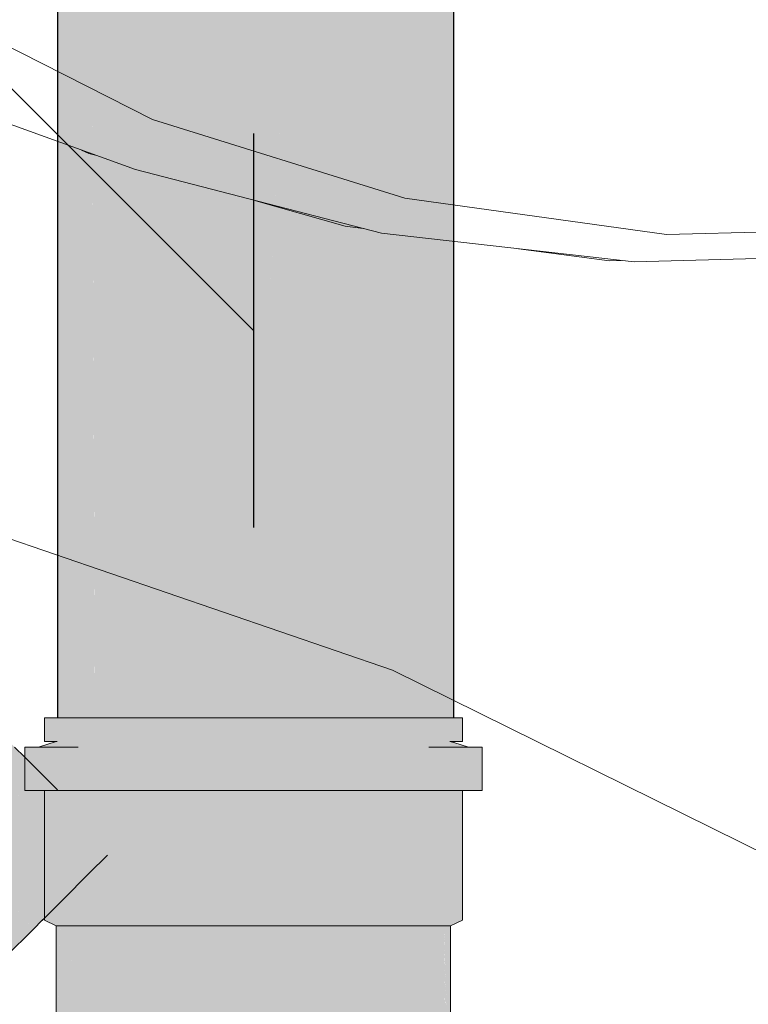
# Model space of a CAD drawing. Header units: millimetres. Extents: x 321 to 585, y -277 to 9.
# Tile 181 of 256: x 479.167 to 479.906, y -248.381 to -247.382. Entities that reach past the tile are written whole.
import ezdxf

# ---------------------------------------------------------------- set-up
doc = ezdxf.new("R2010")
doc.units = ezdxf.units.MM
doc.header["$MEASUREMENT"] = 0
for name, color, linetype, lineweight in [('IFC-Elemento terminal-Contorno', 253, 'Continuous', 5), ('IFC-Laje-Contorno', 134, 'Continuous', 5), ('TQ-Condutos', 3, 'Continuous', 25), ('TQ-Conexões', 9, 'Continuous', 18), ('TQ-Sentido conduto', 9, 'Continuous', 30), ('TQ-Textos conduto', 7, 'Continuous', 9)]:
    doc.layers.add(name, color=color, linetype=linetype, lineweight=lineweight)

msp = doc.modelspace()

# ---------------------------------------------------------------- hatches: boundary and pattern name
at = {"layer": 'TQ-Condutos', "linetype": 'Continuous'}
for points in [[(479.20514, -247.29535), (479.20514, -247.48353), (479.20547, -248.08982), (479.20796, -248.08982), (479.2081, -248.08982), (479.20531, -247.48337), (479.2081, -248.08982), (479.21016, -248.08982), (479.23745, -248.08982), (479.2395, -248.08982), (479.24143, -248.08982), (479.24147, -248.08982), (479.2395, -247.44917), (479.22547, -247.4632), (479.2066, -247.48207), (479.22547, -247.4632), (479.2395, -247.44917), (479.24147, -248.08982), (479.24157, -248.08982), (479.24321, -248.08982), (479.24047, -247.44821), (479.24324, -248.08982), (479.24333, -248.08982), (479.24496, -248.08982), (479.24868, -248.08982), (479.24128, -247.44739), (479.24868, -248.08982), (479.26602, -248.08982), (479.26654, -248.08982), (479.26733, -248.08982), (479.27905, -247.40963), (479.26733, -248.08982), (479.30053, -248.08982), (479.30085, -248.08982), (479.3023, -248.08982), (479.28738, -247.40129), (479.3023, -248.08982), (479.3023, -247.38638), (479.3023, -247.29535), (479.29046, -247.29535), (479.28415, -247.29535), (479.27037, -247.29535), (479.2408, -247.29535), (479.2402, -247.29535), (479.2395, -247.29535), (479.22957, -247.29535), (479.21953, -247.29535), (479.20614, -247.29535), (479.20525, -247.29535)], [(479.55269, -247.29535), (479.54071, -247.29535), (479.53987, -247.29535), (479.5399, -247.29918), (479.53987, -247.29535), (479.53989, -247.29925), (479.53987, -247.29535), (479.51872, -247.29535), (479.46669, -247.29535), (479.46934, -247.63113), (479.4711, -247.62286), (479.50201, -247.47744), (479.51159, -247.43237), (479.52098, -247.38819), (479.52117, -247.38731), (479.53241, -247.3344), (479.53987, -247.29934), (479.53241, -247.3344), (479.52117, -247.38731), (479.53987, -247.35565), (479.54018, -247.35416), (479.54039, -247.35316), (479.54018, -247.35416), (479.53987, -247.35565), (479.52117, -247.38731), (479.52098, -247.38819), (479.5225, -247.43732), (479.52098, -247.38819), (479.51159, -247.43237), (479.50201, -247.47744), (479.4711, -247.62286), (479.50771, -247.50685), (479.52221, -247.43868), (479.50771, -247.50685), (479.4711, -247.62286), (479.46934, -247.63113), (479.47181, -247.67571), (479.46934, -247.63113), (479.46977, -247.68531), (479.46934, -247.63113), (479.46669, -247.29535), (479.46669, -247.64359), (479.46669, -247.29535), (479.44241, -247.29535), (479.40396, -247.93869), (479.45477, -247.69969), (479.46406, -247.65596), (479.45477, -247.69969), (479.46669, -247.69977), (479.45477, -247.69969), (479.40396, -247.93869), (479.45627, -247.74879), (479.40396, -247.93869), (479.42946, -247.51198), (479.43098, -247.4866), (479.41586, -247.45264), (479.43098, -247.4866), (479.44241, -247.29535), (479.39301, -247.29535), (479.38266, -247.29535), (479.38298, -247.30916), (479.38467, -247.38258), (479.38266, -247.29535), (479.35944, -247.29535), (479.38266, -247.37805), (479.38342, -247.37977), (479.38398, -247.38103), (479.38537, -247.41295), (479.39814, -247.9661), (479.38537, -247.41295), (479.38398, -247.38103), (479.38342, -247.37977), (479.38444, -247.41087), (479.38342, -247.37977), (479.38266, -247.37805), (479.38369, -247.40917), (479.39337, -247.98853), (479.39807, -247.96641), (479.3993, -248.01669), (479.39807, -247.96641), (479.39337, -247.98853), (479.38369, -247.40917), (479.38266, -247.37805), (479.35944, -247.29535), (479.36039, -247.32803), (479.37139, -247.35273), (479.36039, -247.32803), (479.36129, -247.35887), (479.36039, -247.32803), (479.35944, -247.29535), (479.35789, -247.32241), (479.35944, -247.29535), (479.34584, -247.29535), (479.33301, -247.29535), (479.35643, -247.34795), (479.33301, -247.29535), (479.30627, -247.29535), (479.3023, -247.29535), (479.3023, -248.08982), (479.31404, -248.08982), (479.38266, -248.08982), (479.38266, -247.40686), (479.38912, -248.00853), (479.39331, -247.9888), (479.38912, -248.00853), (479.39418, -248.0408), (479.38912, -248.00853), (479.38266, -247.40686), (479.38266, -248.03892), (479.38904, -248.0089), (479.38266, -248.03892), (479.38266, -248.08982), (479.38961, -248.0623), (479.38266, -248.08982), (479.38375, -248.08982), (479.38985, -248.08982), (479.39493, -248.08982), (479.46669, -248.08982), (479.47296, -248.08982), (479.47738, -248.08982), (479.53807, -248.08982), (479.53987, -248.08982), (479.54412, -248.08982), (479.54712, -248.08982), (479.57518, -247.29535)], [(479.5921, -248.08982), (479.60203, -247.29535), (479.58953, -247.29535), (479.57518, -247.29535), (479.54712, -248.08982), (479.58953, -248.08982), (479.59104, -248.08982)], [(479.6071, -248.08982), (479.6071, -247.29535), (479.60203, -247.29535), (479.5921, -248.08982), (479.60606, -248.08982), (479.60695, -248.08982)], [(479.20514, -247.48353), (479.20514, -248.08982), (479.20546, -248.08982)], [(478.87372, -247.83165), (478.87356, -247.83181), (478.86606, -247.8393), (479.15044, -248.11963), (478.866, -247.83936), (479.14627, -248.11963), (478.86601, -247.83936), (478.86561, -247.83975), (479.12029, -248.11963), (479.16033, -248.16363), (479.1719, -248.17634), (479.1719, -248.16363), (479.1719, -248.17634), (479.1919, -248.19832), (479.16033, -248.16363), (478.86561, -247.83975), (478.83889, -247.84978), (478.84734, -247.85804), (478.8473, -247.85808), (479.15677, -248.16363), (478.8473, -247.85808), (478.84724, -247.85814), (479.15274, -248.16363), (478.84724, -247.85813), (478.84668, -247.85869), (478.82086, -247.88449), (479.11348, -248.16363), (478.8207, -247.88466), (479.10163, -248.16363), (478.82067, -247.88469), (479.09961, -248.16363), (478.82067, -247.88469), (478.82005, -247.88532), (479.05964, -248.16363), (479.17293, -248.29523), (479.18068, -248.30424), (479.18277, -248.29523), (479.18068, -248.30424), (479.18968, -248.29523), (479.1919, -248.25592), (479.1919, -248.25326), (479.1919, -248.20278), (479.1919, -248.25326), (479.1919, -248.25592), (479.18968, -248.29523), (479.1919, -248.29302), (479.20514, -248.26916), (479.20514, -248.2684), (479.20514, -248.25169), (479.20514, -248.21603), (479.20514, -248.25169), (479.20514, -248.2684), (479.20514, -248.26916), (479.1919, -248.29302), (479.20514, -248.27978), (479.21045, -248.27447), (479.23702, -248.24791), (479.20514, -248.21287), (479.23702, -248.24791), (479.25578, -248.22914), (479.20514, -248.20471), (479.20514, -248.19726), (479.1919, -248.18893), (479.20514, -248.19726), (479.20514, -248.18821), (479.1919, -248.1775), (479.1919, -248.16525), (479.17473, -248.16363), (479.1719, -248.16134), (479.17473, -248.16363), (479.18361, -248.16363), (479.19028, -248.16363), (479.1719, -248.14525), (479.19028, -248.16363), (479.18361, -248.16363), (479.17473, -248.16363), (479.1919, -248.16525), (479.1919, -248.1775), (479.20514, -248.18821), (479.20514, -248.1785), (479.20514, -248.17721), (479.20514, -248.17649), (479.1919, -248.16363), (479.1919, -248.16273), (479.1719, -248.14194), (479.19277, -248.16363), (479.1919, -248.16363), (479.20514, -248.17649), (479.20514, -248.17374), (479.20514, -248.17078), (479.1969, -248.16363), (479.19931, -248.16363), (479.1719, -248.13895), (479.19931, -248.16363), (479.20514, -248.16322), (479.20514, -248.16307), (479.1719, -248.12982), (479.1617, -248.11963)], [(478.76263, -247.94274), (479.13176, -248.35316), (479.15284, -248.33207), (479.18068, -248.30424), (478.82005, -247.88532), (478.78255, -247.90611), (478.79091, -247.91447), (478.79032, -247.91505), (478.76307, -247.9423)], [(479.60618, -248.11383), (479.60311, -248.11383), (479.60619, -248.11478)], [(479.6071, -248.11506), (479.6071, -248.11383), (479.60618, -248.11383), (479.6062, -248.11478), (479.60634, -248.11482)]]:
    msp.add_hatch(color=73, dxfattribs=at).paths.add_polyline_path(points)
at = {"layer": 'TQ-Conexões', "linetype": 'Continuous'}
for points in [[(479.6095, -248.11383), (479.6159, -248.11383), (479.6159, -248.08982), (479.60867, -248.08982), (479.6071, -248.08982), (479.6071, -248.0966), (479.6071, -248.08982), (479.58749, -248.08982), (479.5538, -248.08982), (479.5099, -248.08982), (479.45877, -248.08982), (479.4039, -248.08982), (479.34903, -248.08982), (479.2979, -248.08982), (479.254, -248.08982), (479.22031, -248.08982), (479.20514, -248.11383), (479.20514, -248.11312), (479.20514, -248.11369), (479.20514, -248.11383), (479.20525, -248.11365), (479.22031, -248.08982), (479.20514, -248.08982), (479.19912, -248.08982), (479.20468, -248.11383), (479.2039, -248.11407), (479.18589, -248.11963), (479.2039, -248.11963), (479.20514, -248.11579), (479.2415, -248.11383), (479.29789, -248.11383), (479.2415, -248.11383), (479.20514, -248.11579), (479.2039, -248.11963), (479.20514, -248.11963), (479.20604, -248.11963), (479.22618, -248.11963), (479.25704, -248.11963), (479.22618, -248.11963), (479.20514, -248.11963), (479.2039, -248.11963), (479.2039, -248.16189), (479.20514, -248.15954), (479.20392, -248.16185), (479.20514, -248.16307), (479.20392, -248.16185), (479.20298, -248.16363), (479.20514, -248.16363), (479.20571, -248.16363), (479.23985, -248.16363), (479.2879, -248.16363), (479.28791, -248.11963), (479.2879, -248.16363), (479.32577, -248.11963), (479.36708, -248.11383), (479.32577, -248.11963), (479.2879, -248.16363), (479.34385, -248.16363), (479.36364, -248.11963), (479.40392, -248.11963), (479.44071, -248.11383), (479.50989, -248.11383), (479.44071, -248.11383), (479.40392, -248.11963), (479.36364, -248.11963), (479.34385, -248.16363), (479.4039, -248.16363), (479.44421, -248.11963), (479.48206, -248.11963), (479.44421, -248.11963), (479.4039, -248.16363), (479.46395, -248.16363), (479.5199, -248.16363), (479.51992, -248.11963), (479.5199, -248.16363), (479.55078, -248.11963), (479.56629, -248.11383), (479.55078, -248.11963), (479.5199, -248.16363), (479.56795, -248.16363), (479.60482, -248.16363), (479.6071, -248.16363), (479.6159, -248.16363), (479.62799, -248.16363), (479.6359, -248.16363), (479.6359, -248.11963), (479.62192, -248.11963), (479.6159, -248.13511), (479.6071, -248.15775), (479.62192, -248.11963), (479.6071, -248.11963), (479.58164, -248.11963), (479.60178, -248.11963), (479.6071, -248.11963), (479.62192, -248.11963), (479.6071, -248.11506), (479.60311, -248.11383), (479.6071, -248.11383)], [(479.19912, -248.08982), (479.1919, -248.08982), (479.1919, -248.11383), (479.2039, -248.11383), (479.20468, -248.11383), (479.2039, -248.11045)], [(479.2039, -248.11383), (479.2039, -248.11407), (479.20402, -248.11403), (479.20468, -248.11383)], [(479.1719, -248.16363), (479.17981, -248.16363), (479.1919, -248.16363), (479.20298, -248.16363), (479.1919, -248.15104), (479.20298, -248.16363), (479.2039, -248.16189), (479.2039, -248.16183), (479.2039, -248.11963), (479.20304, -248.16096), (479.2039, -248.11963), (479.18589, -248.11963), (479.20125, -248.15918), (479.1919, -248.13509), (479.1919, -248.14982), (479.1919, -248.13509), (479.18589, -248.11963), (479.1789, -248.11963), (479.18295, -248.14088), (479.17929, -248.12167), (479.1789, -248.11963), (479.17894, -248.12177), (479.17926, -248.13719), (479.1789, -248.11963), (479.17654, -248.13446), (479.1789, -248.11963), (479.1719, -248.11963), (479.1719, -248.12982)], [(479.6159, -248.29523), (479.6159, -248.16363), (479.60867, -248.16363), (479.6071, -248.16363), (479.58749, -248.16363), (479.6071, -248.28546), (479.58749, -248.16363), (479.5538, -248.16363), (479.5099, -248.16363), (479.45877, -248.16363), (479.4039, -248.16363), (479.34903, -248.16363), (479.2979, -248.16363), (479.254, -248.16363), (479.2979, -248.29523), (479.34903, -248.29523), (479.2979, -248.29523), (479.27817, -248.2361), (479.27083, -248.21409), (479.2635, -248.22142), (479.27083, -248.21409), (479.254, -248.16363), (479.254, -248.21192), (479.254, -248.23093), (479.254, -248.21192), (479.254, -248.16363), (479.24415, -248.20208), (479.23084, -248.25408), (479.24415, -248.20208), (479.22223, -248.18016), (479.24415, -248.20208), (479.254, -248.16363), (479.22031, -248.16363), (479.22031, -248.17823), (479.22031, -248.16363), (479.20571, -248.16363), (479.20514, -248.16363), (479.19912, -248.16363), (479.20514, -248.19231), (479.22031, -248.26462), (479.20514, -248.19231), (479.19912, -248.16363), (479.20514, -248.20101), (479.19912, -248.16363), (479.1919, -248.16363), (479.19863, -248.28629), (479.19912, -248.2858), (479.20514, -248.27978), (479.21606, -248.26886), (479.20514, -248.27978), (479.19912, -248.2858), (479.20514, -248.28848), (479.22031, -248.29523), (479.254, -248.29523), (479.22031, -248.29523), (479.20514, -248.28848), (479.20514, -248.29523), (479.20514, -248.28848), (479.19912, -248.2858), (479.19912, -248.29523), (479.20514, -248.29634), (479.2307, -248.30103), (479.26247, -248.30103), (479.3039, -248.30103), (479.35213, -248.30103), (479.4039, -248.29523), (479.45877, -248.29523), (479.5099, -248.29523), (479.5538, -248.29523), (479.5099, -248.29523), (479.45877, -248.29523), (479.4039, -248.29523), (479.35213, -248.30103), (479.4039, -248.30103), (479.45567, -248.30103), (479.5039, -248.30103), (479.54533, -248.30103), (479.58749, -248.29523), (479.54533, -248.30103), (479.5771, -248.30103), (479.6071, -248.29523), (479.5771, -248.30103), (479.6071, -248.29552), (479.60867, -248.29523), (479.5771, -248.30103), (479.59708, -248.30103), (479.6039, -248.30103)], [(479.1919, -248.16363), (479.1919, -248.29306), (479.1919, -248.29523), (479.2039, -248.30103), (479.21072, -248.30103), (479.2307, -248.30103), (479.19912, -248.29523), (479.19912, -248.28583), (479.19863, -248.28632)], [(479.2039, -248.50504), (479.20791, -248.30103), (479.20731, -248.29523), (479.2039, -248.30103)], [(479.82604, -248.77443), (479.75986, -248.70826), (479.75052, -248.71023), (479.6017, -248.56785), (479.6022, -248.50504), (479.59715, -248.3043), (479.60134, -248.50504), (479.59714, -248.3043), (479.60049, -248.50504), (479.59711, -248.30432), (479.59879, -248.50504), (479.6006, -248.56998), (479.59879, -248.50504), (479.59708, -248.30433), (479.59708, -248.30103), (479.58709, -248.30103), (479.58748, -248.30897), (479.59708, -248.50504), (479.5995, -248.57211), (479.74812, -248.71264), (479.5995, -248.57211), (479.59708, -248.50504), (479.58709, -248.30103), (479.5771, -248.30103), (479.56121, -248.30103), (479.54533, -248.30103), (479.52461, -248.30103), (479.5039, -248.30103), (479.47978, -248.30103), (479.45567, -248.30103), (479.42978, -248.30103), (479.4039, -248.30103), (479.37802, -248.30103), (479.35213, -248.30103), (479.32802, -248.30103), (479.3039, -248.30103), (479.28319, -248.30103), (479.26247, -248.30103), (479.24658, -248.30103), (479.2307, -248.30103), (479.22071, -248.30103), (479.21072, -248.50504), (479.2307, -248.50504), (479.21072, -248.50504), (479.21072, -248.30433), (479.21072, -248.30103), (479.21061, -248.30428), (479.21072, -248.30103), (479.21072, -248.29523), (479.20791, -248.30103), (479.20788, -248.30296), (479.2039, -248.50504), (479.2039, -249.03799), (479.20649, -249.03799), (479.20909, -249.03799), (479.21072, -249.03799), (479.21832, -249.03799), (479.22593, -249.03799), (479.2307, -249.03799), (479.23828, -249.03799), (479.25038, -249.03799), (479.26247, -248.50504), (479.25038, -249.03799), (479.26247, -249.03799), (479.26749, -249.03799), (479.27236, -249.03799), (479.28813, -249.03799), (479.3039, -248.50504), (479.28813, -249.03799), (479.3039, -249.03799), (479.30973, -249.03799), (479.31541, -249.03799), (479.33377, -249.03799), (479.35213, -248.50504), (479.33377, -249.03799), (479.35213, -249.03799), (479.35839, -249.03799), (479.36449, -249.03799), (479.3842, -249.03799), (479.4039, -248.50504), (479.3842, -249.03799), (479.4039, -249.03799), (479.41016, -249.03799), (479.41625, -249.03799), (479.45567, -248.50504), (479.41625, -249.03799), (479.43596, -249.03799), (479.45567, -249.03799), (479.46718, -249.03799), (479.5039, -248.50504), (479.46718, -249.03799), (479.48553, -249.03799), (479.5039, -249.03799), (479.51379, -249.03799), (479.52956, -249.03799), (479.54533, -248.50504), (479.52956, -249.03799), (479.54533, -249.03799), (479.55537, -249.03799), (479.56624, -249.03799), (479.57711, -249.03799), (479.57711, -248.67658), (479.5771, -248.50504), (479.57711, -248.67658), (479.5803, -248.63416), (479.58709, -248.50504), (479.59209, -248.50504), (479.5944, -248.58451), (479.59695, -248.5783), (479.5944, -248.58451), (479.74105, -248.71971), (479.5944, -248.58451), (479.59209, -248.50504), (479.58709, -248.50504), (479.5893, -248.59691), (479.72982, -248.73094), (479.5893, -248.59691), (479.58709, -248.50504), (479.5803, -248.63416), (479.5848, -248.61555), (479.5803, -248.63416), (479.71517, -248.74558), (479.5803, -248.63416), (479.57711, -248.67658), (479.57711, -249.03799), (479.57786, -249.03799), (479.57929, -248.71949), (479.57856, -248.88219), (479.57786, -249.03799), (479.58006, -249.03799), (479.58289, -248.87785), (479.58496, -248.76068), (479.58612, -248.8747), (479.5887, -248.7798), (479.58612, -248.87464), (479.58612, -248.8747), (479.58611, -248.87463), (479.58496, -248.76068), (479.58289, -248.87785), (479.58289, -248.87793), (479.58006, -249.03799), (479.58166, -249.03799), (479.58341, -249.03799), (479.58972, -248.87109), (479.58972, -248.87103), (479.58341, -249.03799), (479.58841, -249.03799), (479.58929, -249.03799), (479.59431, -249.03799), (479.59517, -249.03799), (479.59152, -248.86924), (479.59517, -249.03799), (479.59323, -248.86753), (479.59244, -248.79892), (479.59474, -248.86612), (479.59433, -248.80697), (479.59621, -248.81502), (479.5981, -248.82307), (479.59433, -248.80697), (479.59474, -248.8659), (479.59474, -248.86612), (479.59593, -249.03799), (479.59753, -249.03799), (479.59799, -248.86285), (479.59799, -248.86266), (479.59753, -249.03799), (479.59838, -249.03799), (479.59975, -248.86091), (479.59998, -248.83111), (479.60047, -248.83303), (479.60096, -248.83494), (479.60145, -248.83685), (479.6124, -248.84836), (479.61327, -248.84748), (479.61504, -248.8457), (479.61327, -248.84748), (479.61681, -248.84394), (479.61858, -248.84219), (479.62139, -248.83937), (479.62419, -248.83656), (479.62982, -248.83094), (479.63713, -248.82361), (479.64446, -248.81629), (479.62982, -248.83094), (479.61858, -248.84219), (479.61151, -248.84924), (479.60712, -248.861), (479.61172, -248.85639), (479.61835, -248.84976), (479.62498, -248.84312), (479.63514, -248.83297), (479.6453, -248.82281), (479.65776, -248.81035), (479.66151, -248.79924), (479.67982, -248.78094), (479.69812, -248.76264), (479.67982, -248.78094), (479.66151, -248.79924), (479.65776, -248.81035), (479.67022, -248.79789), (479.68348, -248.78463), (479.69674, -248.77137), (479.7092, -248.75891), (479.72167, -248.74644), (479.73183, -248.73629), (479.72167, -248.74644), (479.7092, -248.75891), (479.69674, -248.77137), (479.68348, -248.78463), (479.67022, -248.79789), (479.65776, -248.81035), (479.6453, -248.82281), (479.63514, -248.83297), (479.62498, -248.84312), (479.61835, -248.84976), (479.61172, -248.85639), (479.60712, -248.861), (479.6733, -248.92717), (479.67591, -248.92457), (479.68354, -248.91693), (479.69568, -248.9048), (479.71149, -248.88898), (479.72991, -248.87057), (479.74967, -248.8508), (479.76944, -248.83103), (479.78785, -248.81262), (479.80367, -248.7968), (479.74199, -248.72611), (479.80367, -248.7968), (479.81581, -248.78467), (479.76656, -248.72627), (479.75525, -248.71285), (479.7542, -248.7139), (479.74862, -248.71949), (479.75525, -248.71285), (479.75755, -248.71055), (479.75525, -248.71285), (479.76669, -248.72642), (479.81581, -248.78467), (479.82038, -248.78009), (479.82344, -248.77703)], [(479.21072, -248.50504), (479.22032, -248.30897), (479.22071, -248.30103), (479.21072, -248.30103), (479.21072, -248.30433)], [(479.6039, -248.50504), (479.60052, -248.30267), (479.60049, -248.30103), (479.59708, -248.30103), (479.59719, -248.30428)], [(479.60285, -248.56257), (479.6039, -248.50504), (479.59716, -248.30429), (479.6022, -248.50504), (479.60276, -248.56248), (479.6028, -248.56572)], [(479.6039, -248.50504), (479.6039, -248.30103), (479.60049, -248.30103)]]:
    msp.add_hatch(color=93, dxfattribs=at).paths.add_polyline_path(points)
at = {"layer": 'TQ-Sentido conduto', "linetype": 'Continuous'}
msp.add_hatch(color=7, dxfattribs=at).paths.add_polyline_path([(479.4039, -247.89699), (479.4686, -247.65551), (479.3392, -247.65551)])

# ---------------------------------------------------------------- linework, layer by layer
at = {"layer": 'IFC-Elemento terminal-Contorno', "color": 7, "lineweight": 5}
for p, q in [((479.0624, -247.36191), (479.30166, -247.48279)), ((478.91997, -247.40148), (479.28424, -247.53381)), ((479.30166, -247.48279), (479.55752, -247.56273)), ((479.22951, -247.51392), (479.23698, -247.51728)), ((479.23698, -247.51728), (479.24512, -247.51959)), ((479.28424, -247.53381), (479.53381, -247.59828)), ((479.40617, -247.56531), (479.49696, -247.59107)), ((479.55752, -247.56273), (479.82304, -247.59961)), ((479.49696, -247.59107), (479.51511, -247.59346)), ((479.82304, -247.59961), (480.091, -247.59242)), ((479.53381, -247.59828), (479.78993, -247.62742)), ((479.67291, -247.6141), (479.76492, -247.62615)), ((479.76492, -247.62615), (479.77705, -247.62596)), ((479.78993, -247.62742), (480.04761, -247.62062))]:
    msp.add_line(p, q, dxfattribs=at)
at = {"layer": 'IFC-Laje-Contorno', "color": 7, "lineweight": 5}
for p, q in [((479.12918, -247.89892), (479.54479, -248.04152)), ((479.54479, -248.04152), (479.93871, -248.23619))]:
    msp.add_line(p, q, dxfattribs=at)
at = {"layer": 'TQ-Condutos'}
for p, q in [((479.20514, -247.29535), (479.20514, -247.48353)), ((479.6071, -248.08982), (479.6071, -247.29535)), ((479.20514, -247.48353), (479.20514, -248.08982)), ((479.6071, -248.11506), (479.6071, -248.11383)), ((479.1719, -248.12982), (479.1617, -248.11963)), ((479.20514, -248.16307), (479.1719, -248.12982)), ((479.23702, -248.24791), (479.25578, -248.22914)), ((479.21045, -248.27447), (479.23702, -248.24791)), ((479.20514, -248.27978), (479.21045, -248.27447)), ((479.1919, -248.29302), (479.20514, -248.27978)), ((479.18068, -248.30424), (479.18968, -248.29523)), ((479.18968, -248.29523), (479.1919, -248.29302)), ((479.15284, -248.33207), (479.18068, -248.30424))]:
    msp.add_line(p, q, dxfattribs=at)
at = {"layer": 'TQ-Conexões'}
for p, q in [((479.1919, -248.08982), (479.1919, -248.11383)), ((479.19912, -248.08982), (479.1919, -248.08982)), ((479.20514, -248.08982), (479.19912, -248.08982)), ((479.22031, -248.08982), (479.20514, -248.08982)), ((479.254, -248.08982), (479.22031, -248.08982)), ((479.2979, -248.08982), (479.254, -248.08982)), ((479.34903, -248.08982), (479.2979, -248.08982)), ((479.4039, -248.08982), (479.34903, -248.08982)), ((479.45877, -248.08982), (479.4039, -248.08982)), ((479.5099, -248.08982), (479.45877, -248.08982)), ((479.5538, -248.08982), (479.5099, -248.08982)), ((479.58749, -248.08982), (479.5538, -248.08982)), ((479.6071, -248.08982), (479.58749, -248.08982)), ((479.60867, -248.08982), (479.6071, -248.08982)), ((479.6159, -248.08982), (479.60867, -248.08982)), ((479.6159, -248.11383), (479.6159, -248.08982)), ((479.2039, -248.11407), (479.18589, -248.11963)), ((479.1919, -248.11383), (479.2039, -248.11383)), ((479.2039, -248.11383), (479.20468, -248.11383)), ((479.20468, -248.11383), (479.2039, -248.11407)), ((479.2039, -248.11383), (479.2039, -248.11407)), ((479.6071, -248.11506), (479.60311, -248.11383)), ((479.60311, -248.11383), (479.6071, -248.11383)), ((479.6071, -248.11383), (479.6095, -248.11383)), ((479.62192, -248.11963), (479.6071, -248.11506)), ((479.6095, -248.11383), (479.6159, -248.11383)), ((479.1789, -248.11963), (479.1719, -248.11963)), ((479.1719, -248.11963), (479.1719, -248.12982)), ((479.18589, -248.11963), (479.1789, -248.11963)), ((479.18589, -248.11963), (479.2039, -248.11963)), ((479.2039, -248.11963), (479.18589, -248.11963)), ((479.20514, -248.11963), (479.2039, -248.11963)), ((479.2039, -248.11963), (479.20514, -248.11963)), ((479.22618, -248.11963), (479.20514, -248.11963)), ((479.20514, -248.11963), (479.20604, -248.11963)), ((479.20604, -248.11963), (479.22618, -248.11963)), ((479.6071, -248.11963), (479.58164, -248.11963)), ((479.58164, -248.11963), (479.60178, -248.11963)), ((479.60178, -248.11963), (479.6071, -248.11963)), ((479.62192, -248.11963), (479.6071, -248.11963)), ((479.6071, -248.11963), (479.62192, -248.11963)), ((479.6359, -248.11963), (479.62192, -248.11963)), ((479.6359, -248.16363), (479.6359, -248.11963)), ((479.1719, -248.12982), (479.1719, -248.16363)), ((479.1719, -248.16363), (479.17981, -248.16363)), ((479.17981, -248.16363), (479.1919, -248.16363)), ((479.19912, -248.16363), (479.1919, -248.16363)), ((479.1919, -248.16363), (479.1919, -248.29306)), ((479.1919, -248.16363), (479.20298, -248.16363)), ((479.20514, -248.16363), (479.19912, -248.16363)), ((479.20298, -248.16363), (479.20514, -248.16363)), ((479.20571, -248.16363), (479.20514, -248.16363)), ((479.20514, -248.16363), (479.20571, -248.16363)), ((479.22031, -248.16363), (479.20571, -248.16363)), ((479.20571, -248.16363), (479.23985, -248.16363)), ((479.254, -248.16363), (479.22031, -248.16363)), ((479.23985, -248.16363), (479.2879, -248.16363)), ((479.2979, -248.16363), (479.254, -248.16363)), ((479.2879, -248.16363), (479.34385, -248.16363)), ((479.34903, -248.16363), (479.2979, -248.16363)), ((479.34385, -248.16363), (479.4039, -248.16363)), ((479.4039, -248.16363), (479.34903, -248.16363)), ((479.45877, -248.16363), (479.4039, -248.16363)), ((479.4039, -248.16363), (479.46395, -248.16363)), ((479.5099, -248.16363), (479.45877, -248.16363)), ((479.46395, -248.16363), (479.5199, -248.16363)), ((479.5538, -248.16363), (479.5099, -248.16363)), ((479.5199, -248.16363), (479.56795, -248.16363)), ((479.58749, -248.16363), (479.5538, -248.16363)), ((479.56795, -248.16363), (479.60482, -248.16363)), ((479.6071, -248.16363), (479.58749, -248.16363)), ((479.60482, -248.16363), (479.6071, -248.16363)), ((479.60867, -248.16363), (479.6071, -248.16363)), ((479.6071, -248.16363), (479.6159, -248.16363)), ((479.6159, -248.16363), (479.60867, -248.16363)), ((479.6159, -248.29523), (479.6159, -248.16363)), ((479.6159, -248.16363), (479.62799, -248.16363)), ((479.62799, -248.16363), (479.6359, -248.16363)), ((479.1919, -248.29306), (479.1919, -248.29523)), ((479.1919, -248.29523), (479.2039, -248.30103)), ((479.6039, -248.30103), (479.6159, -248.29523)), ((479.2039, -248.30103), (479.21072, -248.30103)), ((479.2039, -248.30103), (479.2039, -248.50504)), ((479.21072, -248.30103), (479.2307, -248.30103)), ((479.2307, -248.30103), (479.26247, -248.30103)), ((479.26247, -248.30103), (479.3039, -248.30103)), ((479.3039, -248.30103), (479.35213, -248.30103)), ((479.35213, -248.30103), (479.4039, -248.30103)), ((479.4039, -248.30103), (479.45567, -248.30103)), ((479.45567, -248.30103), (479.5039, -248.30103)), ((479.5039, -248.30103), (479.54533, -248.30103)), ((479.54533, -248.30103), (479.5771, -248.30103)), ((479.5771, -248.30103), (479.59708, -248.30103)), ((479.59708, -248.30103), (479.6039, -248.30103)), ((479.6039, -248.50504), (479.6039, -248.30103))]:
    msp.add_line(p, q, dxfattribs=at)
at = {"layer": 'TQ-Sentido conduto'}
msp.add_lwpolyline([(479.4039, -247.49699), (479.4039, -247.89699)], dxfattribs=at)
at = {"layer": 'TQ-Textos conduto'}
msp.add_lwpolyline([(479.4039, -247.69699), (478.8039, -247.09699), (477.63494, -247.09699)], dxfattribs=at)

doc.saveas('drawing.dxf')
